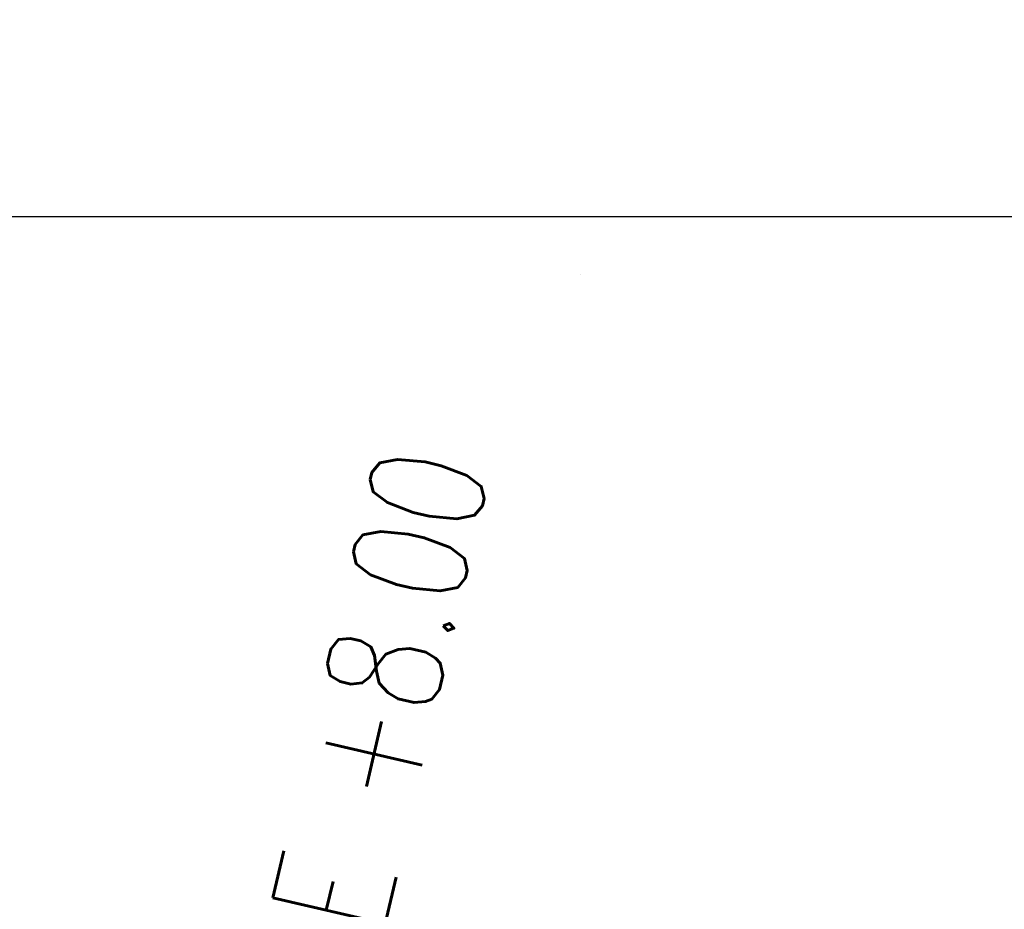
# Model space of a CAD drawing. Extents: x 34560 to 100229, y -303284 to -152113.
# Tile 13 of 74: x 87073 to 89210, y -298027 to -296096. Entities that reach past the tile are written whole.
import ezdxf

# ---------------------------------------------------------------- set-up
doc = ezdxf.new("R2010")
doc.units = 0
doc.header["$LTSCALE"] = 100
for name, pattern in [('A__G__-_-_RA_-A-$0$STRICHPUNKT', [25.4, 12.7, -6.35, 0, -6.35]), ('A_AGEG-_-____-A-$0$PUNKT2', [3.175, 0, -3.175]), ('A_AGEG-_-____-A-$0$VERDECKT2', [4.7625, 3.175, -1.5875])]:
    doc.linetypes.add(name, pattern=pattern)
for name, color, linetype in [('A__G__-_-_RA_-A-$0$A1-ACHS-RAS---', 7, 'A__G__-_-_RA_-A-$0$STRICHPUNKT'), ('A_AGEG-_-____-A-$0$A3-DECK-HOE', 5, 'A_AGEG-_-____-A-$0$VERDECKT2'), ('A_AGEG-_-____-A-$0$A4-GEFA-------', 1, 'CONTINUOUS'), ('BITO_BUILDING', 8, 'CONTINUOUS')]:
    doc.layers.add(name, color=color, linetype=linetype)
doc.styles.add('A_AGEG-_-____-A-$0$NORMAL', font='romans.shx', dxfattribs={"width": 0.75})

# ---------------------------------------------------------------- blocks, each defined once
blk = doc.blocks.new('EG-A-008 GR')
at = {"layer": 'A__G__-_-_RA_-A-$0$A1-ACHS-RAS---'}
blk.add_line((1801.36, 580.89), (-88.31, 580.89), dxfattribs=at)
at = {"layer": 'A_AGEG-_-____-A-$0$A4-GEFA-------', "linetype": 'A_AGEG-_-____-A-$0$PUNKT2'}
blk.add_line((932, 2790.89), (932, -63.75), dxfattribs=at)
at = {"layer": 'A_AGEG-_-____-A-$0$A3-DECK-HOE', "insert": (817.79, 228.79), "char_height": 25, "width": 617.4313, "attachment_point": 1, "rotation": 76.9025, "style": 'A_AGEG-_-____-A-$0$NORMAL'}
blk.add_mtext('UK PANEELDECKE +8.00', dxfattribs=at)

msp = doc.modelspace()

# ---------------------------------------------------------------- block references
at = {"layer": 'BITO_BUILDING', "color": 6, "xscale": 10, "yscale": 10, "zscale": 10}
msp.add_blockref('EG-A-008 GR', (78969.319, -302332.766), dxfattribs=at)

doc.saveas('drawing.dxf')
